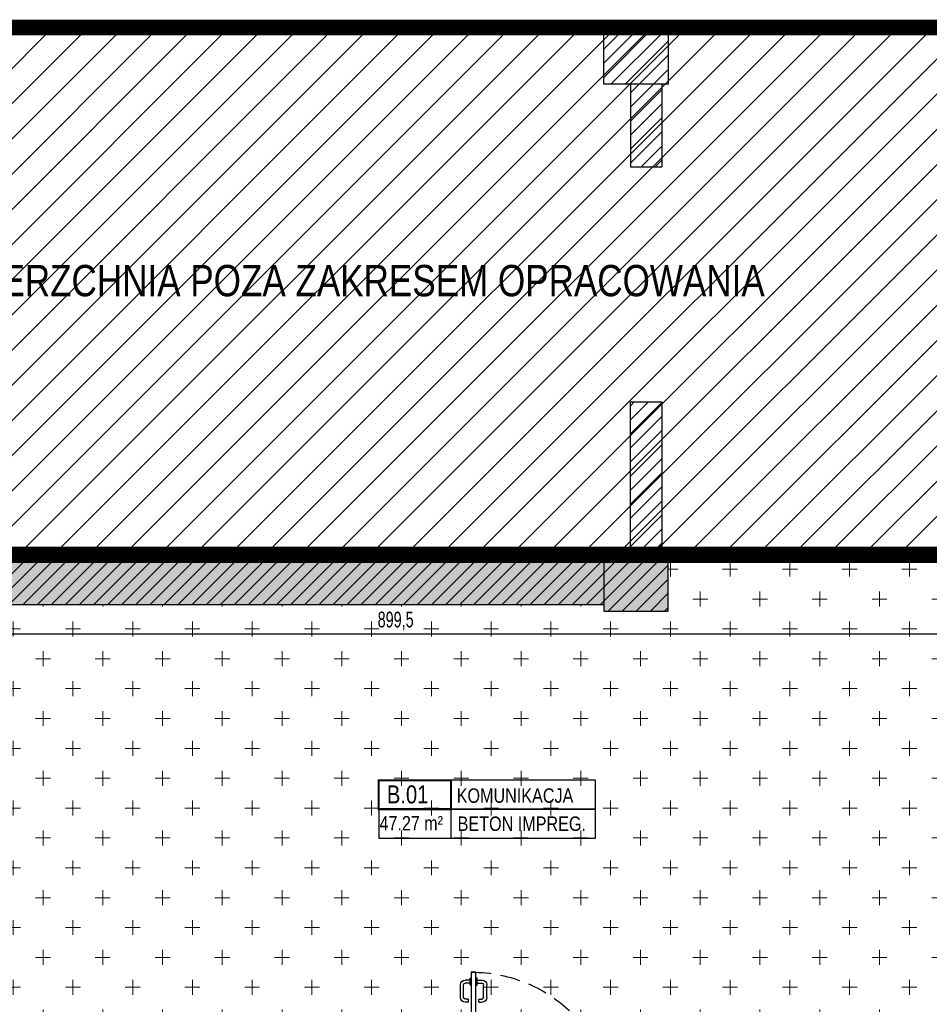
# Model space of a CAD drawing. Header units: millimetres. Extents: x 99331 to 130831, y -7610 to 25890.
# Tile 74 of 101: x 127002 to 127582, y 12616 to 13244. Entities that reach past the tile are written whole.
import ezdxf
from ezdxf.enums import TextEntityAlignment as Align

# ---------------------------------------------------------------- set-up
doc = ezdxf.new("R2010")
doc.units = ezdxf.units.MM
doc.linetypes.add('DASHED', pattern=[0.75, 0.5, -0.25])
doc.layers.get('DEFPOINTS').update_dxf_attribs({"lineweight": 9})
for name, color, linetype in [('_HSA_HATCH_WYPEŁNIENIA_PRZEGRÓD', 205, 'Continuous'), ('_HSA_OPIS', 43, 'Continuous'), ('_HSA_STOLARKA_WEWNĘTRZNA', 132, 'Continuous'), ('_HSA_WYM_50', 141, 'Continuous'), ('_HSA_ZAKRES_OPRACOWANIA', 213, 'Continuous'), ('_HSA_ŚCIANY_DZIAŁOWE', 6, 'Continuous'), ('_HSA_ŚCIANY_KONSTRUKCYJNE', 3, 'Continuous')]:
    doc.layers.add(name, color=color, linetype=linetype)
doc.layers.add('_HSA_POSADZKI', color=145, linetype='Continuous', lineweight=5)
doc.layers.add('_HSA_ZAKRES_OPRACOWANIA_HATCH', color=31, linetype='Continuous', transparency=0.5)
doc.styles.add('Arial', font='Arial.ttf')
doc.styles.add('ARIAL_100', font='Arial.ttf', dxfattribs={"width": 0.8, "height": 20})
doc.styles.add('ARIAL_50', font='Arial Narrow.ttf', dxfattribs={"width": 0.8, "height": 10})
doc.dimstyles.new('WYM_WEWN_50', dxfattribs={"dimscale": 0.7, "dimtxt": 10, "dimasz": 2, "dimexe": 10, "dimexo": 0, "dimgap": 3, "dimtad": 1, "dimdec": 1, "dimrnd": 1e-05, "dimtxsty": 'ARIAL_50', "dimblk": 'Wym-03', "dimcen": 0, "dimdle": 10, "dimse1": 1, "dimse2": 1, "dimclrt": 256, "dimazin": 2, "dimtfac": 1, "dimtdec": 1, "dimtix": 1, "dimtmove": 2, "dimatfit": 0, "dimfxl": 1, "dimtolj": 1, "dimtzin": 0, "dimarcsym": 0})

# ---------------------------------------------------------------- blocks, each defined once
blk = doc.blocks.new('*U7')
blk.add_line((1, 0.4), (1, -0.4))
at = {"const_width": 0.03}
blk.add_lwpolyline([(0, 0), (1, 0), (1, 0.4), (0, 0.4)], close=True, dxfattribs=at)
for points in [[(1, 0), (3, 0), (3, 0.4), (1, 0.4)], [(0, -0.4), (3, -0.4), (3, 0), (0, 0)]]:
    blk.add_lwpolyline(points, close=True)
at = {"style": 'Arial', "width": 0.8}
blk.add_attdef('NR', text='', height=0.25, dxfattribs=at).set_placement((0.4, 0.08), align=Align.CENTER)
for tag, p in [('NAZWA', (1.079, 0.089)), ('0000', (0.03, -0.291)), ('WYK', (1.092, -0.301))]:
    blk.add_attdef(tag, p, '', height=0.2, dxfattribs=at)
blk = doc.blocks.new('*U53')
for p, q in [((93.27, 88.25), (94.07, 88.25)), ((93.27, 83.75), (93.27, 88.25)), ((97.8, 88.25), (97, 88.25)), ((97.8, 83.75), (97.8, 88.25)), ((87.17, 75.86), (87.17, 84)), ((89.17, 75.86), (89.17, 84)), ((93.27, 87), (90.17, 87)), ((93.27, 85), (90.17, 85)), ((94.07, 83.75), (93.27, 83.75)), ((97, 83.75), (97.8, 83.75)), ((97.8, 87), (100.9, 87)), ((97.8, 85), (100.9, 85)), ((101.9, 75.86), (101.9, 84)), ((103.9, 75.86), (103.9, 84)), ((92.27, 74.86), (90.17, 74.86)), ((92.27, 72.86), (90.17, 72.86)), ((92.27, 72.86), (92.27, 74.86)), ((98.8, 72.86), (98.8, 74.86)), ((98.8, 74.86), (100.9, 74.86)), ((98.8, 72.86), (100.9, 72.86)), ((90.07, 33), (90.07, 7)), ((94.07, 33), (90.07, 33)), ((94.07, 7), (90.07, 7)), ((24, -4), (66, -4)), ((24, -6), (66, -6)), ((43.73, -10.98), (42.87, -16.41)), ((48.23, -15.17), (42.87, -16.41))]:
    blk.add_line(p, q)
at = {"linetype": 'DASHED'}
blk.add_line((74.27, 0), (79.22, 4.95), dxfattribs=at)
for points in [[(97, 0), (94.07, 0), (94.07, 92), (97, 92)], [(1, 0), (1, -15), (5, -15), (5, 0)], [(97, 0), (97, -15), (101, -15), (101, 0)]]:
    blk.add_lwpolyline(points, close=True)
for points in [[(0, 0), (0, -15)], [(102, 0), (102, -15)]]:
    blk.add_lwpolyline(points)
at = {"linetype": 'DASHED', "ltscale": 25}
blk.add_arc((97, 0), 92, 90, 180, dxfattribs=at)
for centre, radius, start, end in [((90.17, 84), 3, 90, 180), ((90.17, 84), 1, 90, 180), ((100.9, 84), 3, 0, 90), ((100.9, 84), 1, 0, 90), ((90.17, 75.86), 3, 180, 270), ((90.17, 75.86), 1, 180, 270), ((100.9, 75.86), 3, 270, 0), ((100.9, 75.86), 1, 270, 0), ((52.84, -0.26), 9.79, 137.04781, 202.45598), ((35.7, -9.74), 9.79, 317.04781, 22.45598)]:
    blk.add_arc(centre, radius, start, end)
at = {"linetype": 'DASHED', "ltscale": 0.5}
blk.add_arc((94.27, 0), 20, 90, 180, dxfattribs=at)
at = {"layer": 'DEFPOINTS'}
for p, q in [((50.43, -4.32), (51.57, -4.32)), ((51, -3.75), (51, -4.89))]:
    blk.add_line(p, q, dxfattribs=at)
blk = doc.blocks.new('Wym-03')
for p, q in [((-4, 0), (4, 0)), ((0, 4), (0, -4))]:
    blk.add_line(p, q)
blk.add_lwpolyline([(-2.83, -2.83, 0.8, 0.8, 0), (2.83, 2.83, 0.05, 0.05, 0)], format="xyseb")
blk = doc.blocks.new('*D275')
at = {"layer": '_HSA_WYM_50', "color": 0, "lineweight": -2, "transparency": 16777216}
blk.add_line((126793.73, 12852.06), (127690.41, 12852.06), dxfattribs=at)
at = {"layer": 'DEFPOINTS', "color": 0, "transparency": 16777216}
for p in [(126792.33, 12870.53), (127691.81, 12870.53), (127691.81, 12852.06)]:
    blk.add_point(p, dxfattribs=at)
at = {"layer": '_HSA_WYM_50', "color": 0, "lineweight": -2, "transparency": 16777216, "xscale": 1.4, "yscale": 1.4, "zscale": 1.4, "rotation": 180}
blk.add_blockref('Wym-03', (126792.33, 12852.06), dxfattribs=at)
at = {"layer": '_HSA_WYM_50', "color": 0, "lineweight": -2, "transparency": 16777216, "xscale": 1.4, "yscale": 1.4, "zscale": 1.4}
blk.add_blockref('Wym-03', (127691.81, 12852.06), dxfattribs=at)
at = {"layer": '_HSA_WYM_50', "transparency": 16777216, "insert": (127242.07, 12860.17), "char_height": 10, "attachment_point": 5, "style": 'ARIAL_50'}
blk.add_mtext('\\A1;899,5', dxfattribs=at)

msp = doc.modelspace()

# ---------------------------------------------------------------- hatches: boundary and pattern name
at = {"layer": '_HSA_HATCH_WYPEŁNIENIA_PRZEGRÓD'}
h = msp.add_hatch(dxfattribs=at)
h.set_pattern_fill('ANSI31', color=256, scale=2, style=0)
h.set_pattern_definition([(45, (56000, -8500), (-4.49012806, 4.49012806), [])])
h.paths.add_polyline_path([(127415.81, 12897.53), (127374.81, 12897.53), (127374.81, 12866.53), (127415.81, 12866.53)])
h.paths.add_polyline_path([(127374.81, 12897.53), (126839.33, 12897.53), (126839.33, 12870.53), (127374.81, 12870.53)])
h.paths.add_polyline_path([(127411.81, 12902.53), (127391.81, 12902.53), (127391.81, 12897.53), (127411.81, 12897.53)])
at = {"layer": '_HSA_HATCH_WYPEŁNIENIA_PRZEGRÓD', "true_color": 0x969696}
msp.add_hatch(color=252, dxfattribs=at).paths.add_polyline_path([(127415.81, 12866.53), (127374.81, 12866.53), (127374.81, 12870.53), (126839.33, 12870.53), (126839.33, 12897.53), (127415.81, 12897.53)])
at = {"layer": '_HSA_POSADZKI'}
h = msp.add_hatch(dxfattribs=at)
h.set_pattern_fill('CROSS', color=256, scale=3, double=1)
h.set_pattern_definition([(0, (164712.387, -31302.803), (19.05, 19.05), [9.525, -28.575]), (90, (164717.15, -31307.565), (-19.05, 19.05), [9.525, -28.575])])
h.paths.add_polyline_path([(126792.33, 12870.53), (126792.33, 12852.41), (126761.02, 12852.41), (126761.02, 12612.41), (126792.33, 12612.41), (126792.33, 12544.14), (127691.81, 12544.14), (127691.81, 12897.53), (127415.81, 12897.53), (127415.81, 12866.53), (127374.81, 12866.53), (127374.81, 12870.53)])
at = {"layer": '_HSA_ZAKRES_OPRACOWANIA_HATCH', "linetype": 'Continuous', "lineweight": 0}
h = msp.add_hatch(dxfattribs=at)
h.set_pattern_fill('ANSI31', color=256, scale=5, style=0)
h.set_pattern_definition([(45, (3403.783, -8500), (-11.2253202, 11.2253202), [])])
h.paths.add_polyline_path([(128358.19, 13238.73), (126601.39, 13238.73), (126601.39, 12860.53), (126749.33, 12860.53), (126749.33, 12895.53), (126784.33, 12895.53), (126784.33, 12911.25), (126844.33, 12911.25), (126844.33, 12902.53), (127686.81, 12902.53), (127686.81, 13201.88), (128358.19, 13201.88)])
h.paths.add_polyline_path([(126739.33, 11354.57), (128358.19, 11354.57), (128358.19, 11391.42), (127683.81, 11391.42), (127683.81, 11557.14), (127686.81, 12026.14), (127389.33, 12026.14), (127389.33, 12259.14), (126739.33, 12259.14)])
at = {"layer": '_HSA_ZAKRES_OPRACOWANIA_HATCH'}
h = msp.add_hatch(dxfattribs=at)
h.set_pattern_fill('ANSI31', color=256, scale=2, style=0)
h.set_pattern_definition([(45, (16000, -8500), (-4.49012806, 4.49012806), [])])
h.paths.add_polyline_path([(127411.81, 13202.53), (127391.81, 13202.53), (127391.81, 13149.96), (127411.81, 13149.96)])
h.paths.add_polyline_path([(127415.81, 13235.53), (127374.81, 13235.53), (127374.81, 13202.53), (127415.81, 13202.53)])
h.paths.add_polyline_path([(127411.81, 13238.73), (127391.81, 13238.73), (127391.81, 13235.53), (127411.81, 13235.53)])
h = msp.add_hatch(dxfattribs=at)
h.set_pattern_fill('ANSI31', color=256, scale=2, style=0)
h.set_pattern_definition([(45, (127404.593, 12902.527), (-4.49013, 4.49013), [])])
h.paths.add_polyline_path([(127411.81, 12999.96), (127391.81, 12999.96), (127391.81, 12902.53), (127411.81, 12902.53)])

# ---------------------------------------------------------------- linework, layer by layer
at = {"layer": '_HSA_POSADZKI'}
msp.add_lwpolyline([(126792.33, 12870.53), (126792.33, 12852.41), (126761.02, 12852.41), (126761.02, 12612.41), (126792.33, 12612.41), (126792.33, 12544.14), (127691.81, 12544.14), (127691.81, 12897.53), (127415.81, 12897.53), (127415.81, 12866.53), (127374.81, 12866.53), (127374.81, 12870.53)], close=True, dxfattribs=at)
at = {"layer": '_HSA_ZAKRES_OPRACOWANIA', "linetype": 'DASHED', "ltscale": 60, "const_width": 10}
for points in [[(128440.02, 11391.42), (128440.02, 11354.57), (126601.39, 11354.57), (126601.39, 13238.73), (128440.02, 13238.73), (128440.02, 13201.88)], [(126601.39, 12860.53), (126749.33, 12860.53), (126749.33, 12895.53), (126784.33, 12895.53), (126784.33, 12911.25), (126844.33, 12911.25), (126844.33, 12902.53), (127686.81, 12902.53), (127686.81, 13201.88), (128440.02, 13201.88)]]:
    msp.add_lwpolyline(points, dxfattribs=at)
at = {"layer": '_HSA_ZAKRES_OPRACOWANIA_HATCH'}
for p, q in [((127391.81, 13235.53), (127391.81, 13238.73)), ((127411.81, 13235.53), (127411.81, 13238.73)), ((127391.81, 13149.96), (127411.81, 13149.96)), ((127391.81, 12999.96), (127411.81, 12999.96)), ((127391.81, 12902.53), (127391.81, 12999.96)), ((127411.81, 12999.96), (127411.81, 12902.53))]:
    msp.add_line(p, q, dxfattribs=at)
msp.add_lwpolyline([(127374.81, 13235.53), (127415.81, 13235.53), (127415.81, 13202.53), (127374.81, 13202.53)], close=True, dxfattribs=at)
for points in [[(127391.81, 13202.53), (127391.81, 13149.96)], [(127411.81, 13202.53), (127411.81, 13149.96)]]:
    msp.add_lwpolyline(points, dxfattribs=at)
at = {"layer": '_HSA_ŚCIANY_DZIAŁOWE'}
for points in [[(127391.81, 12902.53), (127391.81, 12897.53)], [(127411.81, 12902.53), (127411.81, 12897.53)], [(127374.81, 12897.53), (126839.33, 12897.53)], [(127374.81, 12870.53), (126839.33, 12870.53)]]:
    msp.add_lwpolyline(points, dxfattribs=at)
at = {"layer": '_HSA_ŚCIANY_KONSTRUKCYJNE'}
for p, q in [((127415.81, 12897.53), (127374.81, 12897.53)), ((127374.81, 12897.53), (127374.81, 12866.53)), ((127415.81, 12866.53), (127415.81, 12897.53)), ((127374.81, 12866.53), (127415.81, 12866.53))]:
    msp.add_line(p, q, dxfattribs=at)

# ---------------------------------------------------------------- block references
at = {"layer": '_HSA_OPIS'}
ref = msp.add_blockref('*U7', (127231.28, 12740.09), dxfattribs=dict(at, xscale=46.08000000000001, yscale=46.08000000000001, zscale=46.08000000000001))
ref.add_attrib('NR', 'B.01', dxfattribs={"layer": '0', "height": 11.52, "style": 'Arial', "width": 0.8}).set_placement((127249.71, 12743.78), align=Align.CENTER)
ref.add_attrib('NAZWA', 'KOMUNIKACJA', (127281.01, 12744.18), dxfattribs={"layer": '0', "height": 9.216, "style": 'Arial', "width": 0.8})
ref.add_attrib('POW', '47.27', dxfattribs={"layer": '0', "height": 9.216, "style": 'Arial', "width": 0.8}).set_placement((127257.53, 12726.53), align=Align.RIGHT)
ref.add_attrib('M2', 'm²', dxfattribs={"layer": '0', "height": 9.216, "style": 'Arial', "width": 0.8}).set_placement((127272.27, 12726.53), align=Align.RIGHT)
ref.add_attrib('WYK', 'BETON IMPREG.', (127281.6, 12726.24), dxfattribs={"layer": '0', "height": 9.216, "style": 'Arial', "width": 0.8})
at = {"layer": '_HSA_STOLARKA_WEWNĘTRZNA', "xscale": -1}
msp.add_blockref('*U53', (127387.33, 12544.14), dxfattribs=at)

# ---------------------------------------------------------------- texts
at = {"layer": '_HSA_OPIS', "insert": (126917.11, 13087.29), "char_height": 20, "attachment_point": 1, "style": 'ARIAL_100'}
msp.add_mtext_dynamic_manual_height_columns('\\pxqc;POWIERZCHNIA POZA ZAKRESEM OPRACOWANIA', width=574.3203, gutter_width=2250.21, heights=[0], dxfattribs=at)

# ---------------------------------------------------------------- dimensions: what is measured, and where the dimension line sits
at = {"layer": '_HSA_WYM_50'}
dim = msp.add_aligned_dim(p1=(126792.33, 12870.53), p2=(127691.81, 12870.53), distance=-18.47, dimstyle='WYM_WEWN_50', dxfattribs=at)
dim.commit()
dim.dimension.update_dxf_attribs({"geometry": '*D275', "text_midpoint": (127242.07, 12860.17)})

doc.saveas('drawing.dxf')
